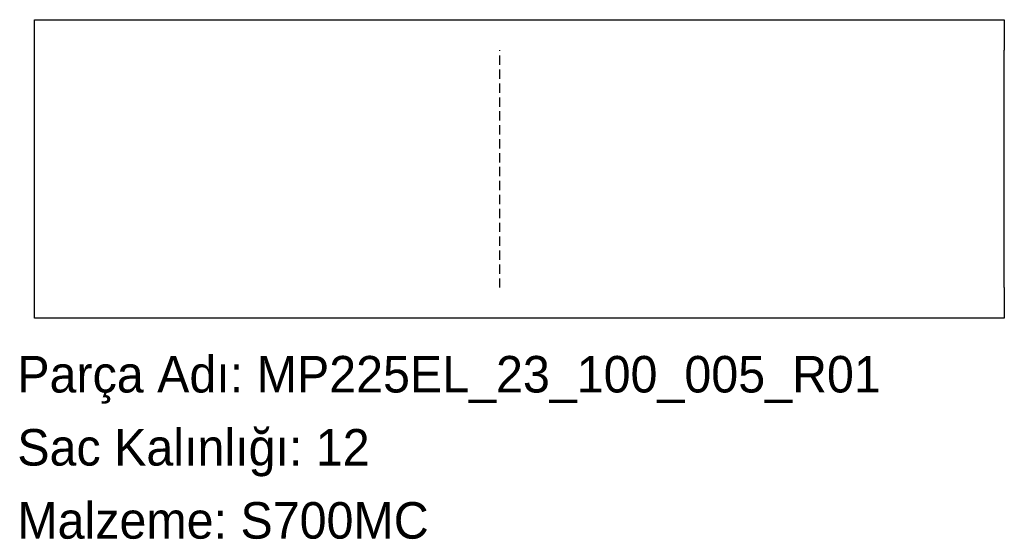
# Model space of a CAD drawing. Header units: millimetres. Extents: x 1 to 324, y -72 to 98.
import ezdxf

# ---------------------------------------------------------------- set-up
doc = ezdxf.new("R2010")
doc.units = ezdxf.units.MM
for name, pattern in [('SLD-Katı', [0]), ('SLD-Kesik', [4.572, 3.048, -1.524]), ('SLD-Sürekli', [0])]:
    doc.linetypes.add(name, pattern=pattern)
doc.layers.add('METIN', color=96, linetype='SLD-Katı')
doc.styles.add('SLDTEXTSTYLE0', font='ARIAL.TTF', dxfattribs={"width": 0.948, "bigfont": 'bigfont'})
doc.styles.add('SLDTEXTSTYLE1', font='ARIAL.TTF', dxfattribs={"width": 0.948})

msp = doc.modelspace()

# ---------------------------------------------------------------- linework, layer by layer
at = {"color": 7, "linetype": 'SLD-Sürekli', "lineweight": 25}
for p, q in [((5.596152, 88.4), (5.596152, 98.4)), ((5.596152, 98.4), (149.596152, 98.4)), ((149.596152, 98.4), (167.377567, 98.4)), ((167.377567, 98.4), (324.1592, 98.4)), ((324.1592, 98.4), (324.1592, 88.4)), ((5.596152, 10.4), (5.596152, 88.4)), ((324.1592, 10.4), (324.1592, 88.4)), ((5.596152, 0.4), (5.596152, 10.4)), ((324.1592, 10.4), (324.1592, 0.4)), ((149.596152, 0.4), (5.596152, 0.4)), ((167.377567, 0.4), (149.596152, 0.4)), ((324.1592, 0.4), (167.377567, 0.4))]:
    msp.add_line(p, q, dxfattribs=at)
at = {"color": 7, "linetype": 'SLD-Kesik'}
msp.add_line((158.48686, 10.4), (158.48686, 88.4), dxfattribs=at)

# ---------------------------------------------------------------- texts
at = {"layer": 'METIN', "char_height": 12, "attachment_point": 1}
for s, insert, style in [('Parça Adı: MP225EL_23_100_005_R01', (0, -12.031187), 'SLDTEXTSTYLE0'), ('Sac Kalınlığı: 12', (0, -36.031187), 'SLDTEXTSTYLE0'), ('Malzeme: S700MC', (0, -60.031187), 'SLDTEXTSTYLE1')]:
    msp.add_mtext(s, dxfattribs=dict(at, insert=insert, style=style))

doc.saveas('drawing.dxf')
